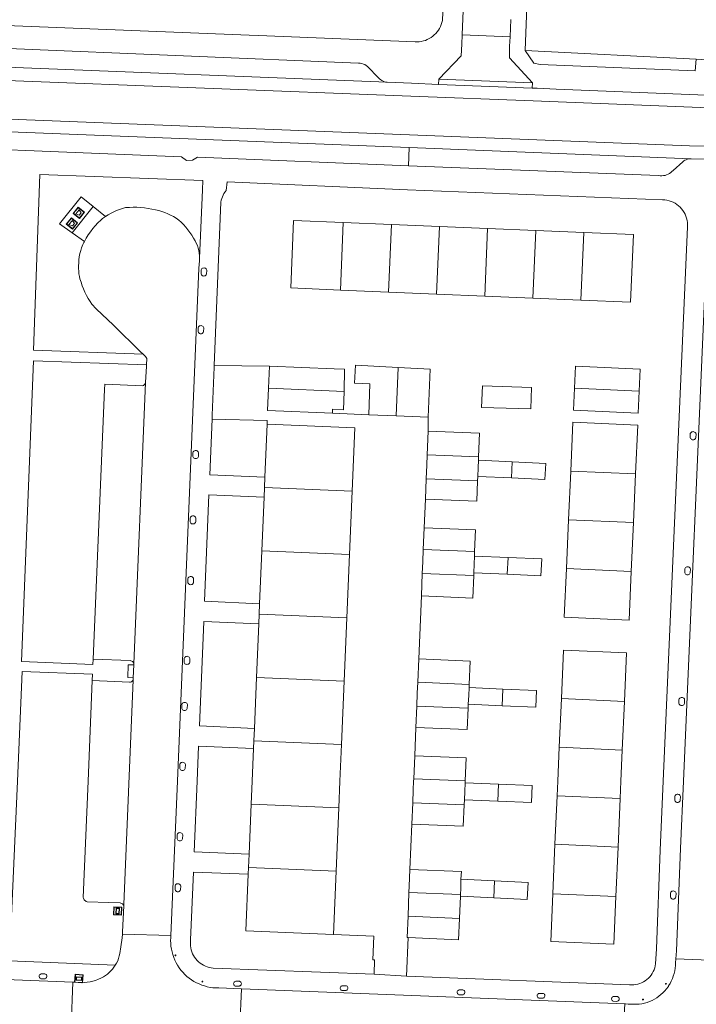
# Model space of a CAD drawing. Header units: metres. Extents: x 89888 to 94270, y 464165 to 468904.
# Tile 232 of 256: x 92319 to 92403, y 467222 to 467345. Entities that reach past the tile are written whole.
import ezdxf

# ---------------------------------------------------------------- set-up
doc = ezdxf.new("R2010")
doc.units = ezdxf.units.M
doc.layers.get('0').update_dxf_attribs({"linetype": 'CONTINUOUS'})
for name, color, linetype, lineweight in [('B_BEBOUWINGSGRENS_0', 251, 'CONTINUOUS', 13), ('B_TUSSENMUUR_0', 251, 'CONTINUOUS', 13), ('G_GRENS_ALGEMEEN_0', 251, 'CONTINUOUS', 13), ('Q_AFVAL_APART_PLAATS_0', 251, 'CONTINUOUS', 13), ('Q_PAALTJE_0', 251, 'CONTINUOUS', 13), ('Q_VERKEERSBORD_0', 251, 'CONTINUOUS', 13), ('V_WEGGRENS_0', 251, 'CONTINUOUS', 13)]:
    doc.layers.add(name, color=color, linetype=linetype, lineweight=lineweight)

# ---------------------------------------------------------------- blocks, each defined once
blk = doc.blocks.new('Q_PAAL_STEEN')
for points in [[(-0.5, 0.5), (0.5, 0.5), (0.5, -0.5), (-0.5, -0.5)], [(-0.1, 0.3), (0.1, 0.3), (0.1, -0.3), (-0.1, -0.3)]]:
    blk.add_lwpolyline(points, close=True)
blk.add_lwpolyline([(-0.4, 0.5), (0.4, 0.5, -0.414214), (0.5, 0.4), (0.5, -0.4, -0.414214), (0.4, -0.5), (-0.4, -0.5, -0.414214), (-0.5, -0.4), (-0.5, 0.4), (-0.5, 0.4), (-0.5, 0.4), (-0.5, 0.4), (-0.5, 0.4), (-0.5, 0.5), (-0.5, 0.5), (-0.5, 0.5), (-0.5, 0.5), (-0.5, 0.5), (-0.5, 0.5), (-0.5, 0.5), (-0.5, 0.5), (-0.5, 0.5), (-0.4, 0.5), (-0.4, 0.5), (-0.4, 0.5), (-0.4, 0.5), (-0.4, 0.5)], format="xyb")
blk = doc.blocks.new('Q_PAALTJE')
at = {"color": 251, "true_color": 0x666666, "xscale": 0.1, "yscale": 0.1, "zscale": 0.01}
blk.add_blockref('Q_PAAL_STEEN', (0, 0), dxfattribs=at)
blk = doc.blocks.new('Q_AFVAL_APART_PLAATS')
for points in [[(-0.5, 0.5), (0.5, 0.5), (0.5, -0.5), (-0.5, -0.5)], [(-0.34, 0.2), (0.33, 0.2), (0.19, -0.25), (-0.2, -0.25)]]:
    blk.add_lwpolyline(points, close=True)
blk.add_lwpolyline([(-0.44, 0.46), (0.44, 0.46, -0.414214), (0.46, 0.44), (0.46, -0.44, -0.414214), (0.44, -0.46), (-0.44, -0.46, -0.414214), (-0.46, -0.44), (-0.46, 0.44, -0.414214), (-0.44, 0.46)], format="xyb")
blk = doc.blocks.new('Q_VERKEERSBORD')
for points in [[(-0.5, 0.5), (0.5, 0.5), (0.5, -0.5), (-0.5, -0.5)], [(-0.37, 0.22), (0.36, 0.22), (0.36, -0.21), (-0.37, -0.21)]]:
    blk.add_lwpolyline(points, close=True)
for points in [[(-0.44, 0.46), (0.44, 0.46, -0.414214), (0.46, 0.44), (0.46, -0.44, -0.414214), (0.44, -0.46), (-0.44, -0.46, -0.414214), (-0.46, -0.44), (-0.46, 0.44), (-0.46, 0.44), (-0.46, 0.45), (-0.46, 0.45), (-0.46, 0.45), (-0.46, 0.45), (-0.46, 0.45), (-0.46, 0.45), (-0.46, 0.46), (-0.46, 0.46), (-0.46, 0.46), (-0.45, 0.46), (-0.45, 0.46), (-0.45, 0.46), (-0.45, 0.46), (-0.45, 0.46), (-0.45, 0.46), (-0.44, 0.46), (-0.44, 0.46)], [(-0.29, 0.16), (0.28, 0.16, -0.414214), (0.3, 0.14), (0.3, -0.13, -0.414214), (0.28, -0.16), (-0.29, -0.16, -0.414214), (-0.31, -0.13), (-0.31, 0.14), (-0.31, 0.14), (-0.31, 0.14), (-0.31, 0.14), (-0.31, 0.15), (-0.31, 0.15), (-0.31, 0.15), (-0.3, 0.15), (-0.3, 0.15), (-0.3, 0.15), (-0.3, 0.16), (-0.3, 0.16), (-0.3, 0.16), (-0.3, 0.16), (-0.29, 0.16), (-0.29, 0.16), (-0.29, 0.16), (-0.29, 0.16), (-0.29, 0.16)]]:
    blk.add_lwpolyline(points, format="xyb")

msp = doc.modelspace()

# ---------------------------------------------------------------- linework, layer by layer
at = {"layer": 'B_BEBOUWINGSGRENS_0'}
for p, q in [((92365, 467319.26), (92359.02, 467319.51)), ((92370.99, 467319.01), (92365, 467319.26)), ((92376.97, 467318.76), (92370.99, 467319.01)), ((92382.95, 467318.51), (92376.97, 467318.76)), ((92388.93, 467318.26), (92382.95, 467318.51)), ((92395.11, 467318), (92388.93, 467318.26)), ((92358.67, 467311.11), (92364.65, 467310.86)), ((92364.65, 467310.86), (92370.63, 467310.61)), ((92370.63, 467310.61), (92376.62, 467310.36)), ((92376.62, 467310.36), (92382.6, 467310.11)), ((92382.6, 467310.11), (92388.58, 467309.86)), ((92349.72, 467298.88), (92349.84, 467301.64)), ((92349.84, 467301.64), (92357.9, 467301.31)), ((92365.85, 467301.49), (92369.84, 467301.26)), ((92369.84, 467301.26), (92369.59, 467295.29)), ((92376.32, 467299.2), (92376.23, 467296.51)), ((92365.61, 467295.45), (92362.18, 467295.6)), ((92369.59, 467295.29), (92365.61, 467295.45)), ((92349.26, 467287.82), (92349.54, 467294.41)), ((92369.46, 467290.6), (92369.58, 467293.57)), ((92375.85, 467290.34), (92375.83, 467289.95)), ((92375.83, 467289.95), (92380.03, 467289.74)), ((92349.21, 467286.53), (92349.26, 467287.82)), ((92375.75, 467287.91), (92375.73, 467287.36)), ((92379.93, 467287.73), (92375.75, 467287.91)), ((92387.31, 467288.59), (92387.05, 467282.53)), ((92395.1, 467282.17), (92395.37, 467288.26)), ((92349.16, 467285.32), (92349.21, 467286.53)), ((92369.23, 467285.08), (92369.33, 467287.63)), ((92348.88, 467278.65), (92349.16, 467285.32)), ((92360.11, 467286.08), (92359.78, 467278.2)), ((92387.05, 467282.53), (92386.78, 467276.47)), ((92394.84, 467276.11), (92395.1, 467282.17)), ((92368.96, 467278.82), (92369.08, 467281.54)), ((92348.61, 467272.07), (92348.88, 467278.65)), ((92359.78, 467278.2), (92359.46, 467270.32)), ((92375.36, 467278.56), (92375.34, 467277.98)), ((92375.34, 467277.98), (92379.53, 467277.82)), ((92368.73, 467273.06), (92368.84, 467275.85)), ((92375.25, 467275.91), (92375.24, 467275.58)), ((92379.41, 467275.74), (92375.25, 467275.91)), ((92348.55, 467270.77), (92348.61, 467272.07)), ((92348.5, 467269.58), (92348.55, 467270.77)), ((92348.23, 467262.89), (92348.5, 467269.58)), ((92359.46, 467270.32), (92359.13, 467262.44)), ((92368.28, 467262.32), (92368.4, 467265.22)), ((92347.96, 467256.57), (92348.23, 467262.89)), ((92359.13, 467262.44), (92358.8, 467254.56)), ((92374.67, 467262.05), (92374.66, 467261.64)), ((92374.66, 467261.64), (92378.86, 467261.46)), ((92374.57, 467259.57), (92374.55, 467259.08)), ((92378.77, 467259.39), (92374.57, 467259.57)), ((92386.15, 467260.28), (92385.88, 467254.22)), ((92393.72, 467253.87), (92393.99, 467259.93)), ((92368.05, 467256.7), (92368.16, 467259.34)), ((92347.9, 467255.01), (92347.96, 467256.57)), ((92347.86, 467254.07), (92347.9, 467255.01)), ((92367.78, 467250.29), (92367.9, 467253.17)), ((92374.16, 467249.78), (92378.34, 467249.61)), ((92367.55, 467244.67), (92367.66, 467247.32)), ((92374.08, 467247.68), (92374.05, 467247.05)), ((92378.26, 467247.52), (92374.08, 467247.68)), ((92385.62, 467248.19), (92385.35, 467242.15)), ((92393.19, 467241.81), (92393.46, 467247.85)), ((92347.31, 467240.92), (92347.57, 467247.13)), ((92358.47, 467246.68), (92358.15, 467238.8)), ((92385.35, 467242.15), (92385.08, 467235.99)), ((92392.92, 467235.66), (92393.19, 467241.81)), ((92347.24, 467239.26), (92347.31, 467240.92)), ((92347.21, 467238.45), (92347.24, 467239.26)), ((92358.15, 467238.8), (92357.82, 467230.92)), ((92373.66, 467237.8), (92377.84, 467237.59)), ((92367.07, 467233.19), (92367.19, 467236.16)), ((92373.58, 467235.68), (92373.46, 467232.93)), ((92377.74, 467235.47), (92373.58, 467235.68))]:
    msp.add_line(p, q, dxfattribs=at)
for points in [[(92359.02, 467319.51), (92352.84, 467319.76), (92352.49, 467311.37), (92358.67, 467311.11)], [(92388.58, 467309.86), (92394.76, 467309.6), (92395.11, 467318)], [(92357.9, 467301.31), (92359.19, 467301.27), (92359.11, 467298.49)], [(92362.18, 467295.6), (92362.34, 467299.43), (92360.41, 467299.54), (92360.56, 467301.78), (92365.85, 467301.49)], [(92395.82, 467298.53), (92395.95, 467301.27), (92387.89, 467301.62), (92387.77, 467298.89)], [(92357.67, 467295.78), (92349.61, 467296.12), (92349.72, 467298.88)], [(92376.23, 467296.51), (92382.36, 467296.31), (92382.45, 467299), (92376.32, 467299.2)], [(92387.77, 467298.89), (92387.65, 467296.15), (92395.7, 467295.8), (92395.82, 467298.53)], [(92359.11, 467298.49), (92359.04, 467296.22), (92357.69, 467296.27), (92357.67, 467295.78)], [(92349.54, 467294.41), (92360.44, 467293.95), (92360.11, 467286.08)], [(92395.37, 467288.26), (92395.64, 467294.3), (92387.58, 467294.65), (92387.31, 467288.59)], [(92369.58, 467293.57), (92375.97, 467293.31), (92375.85, 467290.34)], [(92369.33, 467287.63), (92369.4, 467289.33), (92369.46, 467290.6)], [(92380.03, 467289.74), (92384.22, 467289.54), (92384.1, 467287.55), (92379.93, 467287.73)], [(92375.73, 467287.36), (92375.62, 467284.82), (92369.23, 467285.08)], [(92369.08, 467281.54), (92375.47, 467281.27), (92375.36, 467278.56)], [(92368.84, 467275.85), (92368.9, 467277.3), (92368.96, 467278.82)], [(92379.53, 467277.82), (92383.72, 467277.66), (92383.57, 467275.57), (92379.41, 467275.74)], [(92375.24, 467275.58), (92375.12, 467272.79), (92368.73, 467273.06)], [(92386.78, 467276.47), (92386.51, 467270.4), (92394.57, 467270.05), (92394.84, 467276.11)], [(92393.99, 467259.93), (92394.25, 467265.97), (92386.41, 467266.32), (92386.15, 467260.28)], [(92368.4, 467265.22), (92374.79, 467264.95), (92374.67, 467262.05)], [(92368.16, 467259.34), (92368.22, 467260.96), (92368.28, 467262.32)], [(92378.86, 467261.46), (92383.06, 467261.28), (92382.97, 467259.21), (92378.77, 467259.39)], [(92374.55, 467259.08), (92374.44, 467256.43), (92368.05, 467256.7)], [(92347.57, 467247.13), (92347.69, 467250), (92347.86, 467254.07)], [(92358.8, 467254.56), (92358.61, 467250), (92358.47, 467246.68)], [(92385.88, 467254.22), (92385.7, 467250), (92385.62, 467248.19)], [(92393.46, 467247.85), (92393.55, 467250), (92393.72, 467253.87)], [(92367.9, 467253.17), (92374.29, 467252.9), (92374.17, 467250.03)], [(92367.66, 467247.32), (92367.72, 467248.92), (92367.77, 467250), (92367.78, 467250.29)], [(92374.17, 467250.03), (92374.17, 467250), (92374.16, 467249.78)], [(92378.34, 467249.61), (92382.52, 467249.45), (92382.44, 467247.36), (92378.26, 467247.52)], [(92374.05, 467247.05), (92373.94, 467244.41), (92367.55, 467244.67)], [(92367.19, 467236.16), (92367.22, 467236.94), (92367.31, 467239.03)], [(92367.31, 467239.03), (92373.71, 467238.77), (92373.66, 467237.8)], [(92357.82, 467230.92), (92346.91, 467231.38), (92347.21, 467238.45)], [(92377.84, 467237.59), (92382.01, 467237.38), (92381.91, 467235.27), (92377.74, 467235.47)], [(92385.08, 467235.99), (92384.82, 467230.07), (92392.66, 467229.72), (92392.92, 467235.66)], [(92367.08, 467230.54), (92366.96, 467230.54), (92367.07, 467233.19)], [(92373.46, 467232.93), (92373.35, 467230.28), (92367.08, 467230.54)]]:
    msp.add_lwpolyline(points, dxfattribs=at)
at = {"layer": 'B_TUSSENMUUR_0'}
for p, q in [((92358.67, 467311.11), (92359.02, 467319.51)), ((92364.65, 467310.86), (92365, 467319.26)), ((92370.63, 467310.61), (92370.99, 467319.01)), ((92376.62, 467310.36), (92376.97, 467318.76)), ((92382.6, 467310.11), (92382.95, 467318.51)), ((92388.58, 467309.86), (92388.93, 467318.26)), ((92365.61, 467295.45), (92365.85, 467301.49)), ((92349.72, 467298.88), (92359.11, 467298.49)), ((92387.77, 467298.89), (92395.82, 467298.53)), ((92369.46, 467290.6), (92375.85, 467290.34)), ((92379.93, 467287.73), (92380.03, 467289.74)), ((92395.37, 467288.26), (92387.31, 467288.59)), ((92349.21, 467286.53), (92360.11, 467286.08)), ((92369.33, 467287.63), (92375.73, 467287.36)), ((92387.05, 467282.53), (92395.1, 467282.17)), ((92348.88, 467278.65), (92359.78, 467278.2)), ((92368.96, 467278.82), (92375.36, 467278.56)), ((92379.41, 467275.74), (92379.53, 467277.82)), ((92368.84, 467275.85), (92375.24, 467275.58)), ((92386.78, 467276.47), (92394.84, 467276.11)), ((92348.55, 467270.77), (92359.46, 467270.32)), ((92348.23, 467262.89), (92359.13, 467262.44)), ((92368.28, 467262.32), (92374.67, 467262.05)), ((92378.77, 467259.39), (92378.86, 467261.46)), ((92386.15, 467260.28), (92393.99, 467259.93)), ((92368.16, 467259.34), (92374.55, 467259.08)), ((92347.9, 467255.01), (92358.8, 467254.56)), ((92385.88, 467254.22), (92393.72, 467253.87)), ((92367.78, 467250.29), (92374.17, 467250.03)), ((92378.26, 467247.52), (92378.34, 467249.61)), ((92367.66, 467247.32), (92374.05, 467247.05)), ((92393.46, 467247.85), (92385.62, 467248.19)), ((92347.57, 467247.13), (92358.47, 467246.68)), ((92385.35, 467242.15), (92393.19, 467241.81)), ((92347.24, 467239.26), (92358.15, 467238.8)), ((92377.84, 467237.59), (92377.74, 467235.47)), ((92367.19, 467236.16), (92373.59, 467235.9)), ((92373.58, 467235.68), (92373.59, 467235.9)), ((92385.08, 467235.99), (92392.92, 467235.66)), ((92367.07, 467233.19), (92373.46, 467232.93))]:
    msp.add_line(p, q, dxfattribs=at)
for points in [[(92375.83, 467289.95), (92375.79, 467288.99), (92375.75, 467287.91)], [(92375.34, 467277.98), (92375.29, 467277), (92375.25, 467275.91)], [(92374.66, 467261.64), (92374.62, 467260.65), (92374.57, 467259.57)], [(92374.16, 467249.78), (92374.12, 467248.7), (92374.08, 467247.68)], [(92373.59, 467235.9), (92373.62, 467236.67), (92373.66, 467237.8)]]:
    msp.add_lwpolyline(points, dxfattribs=at)
at = {"layer": 'G_GRENS_ALGEMEEN_0'}
for p, q in [((92349.84, 467301.64), (92342.98, 467301.74)), ((92362.18, 467295.6), (92357.67, 467295.78)), ((92369.58, 467293.57), (92369.59, 467295.29)), ((92369.08, 467281.54), (92369.23, 467285.08)), ((92368.4, 467265.22), (92368.73, 467273.06)), ((92367.9, 467253.17), (92368.05, 467256.7)), ((92367.31, 467239.03), (92367.55, 467244.67)), ((92366.88, 467225.76), (92367.08, 467230.54))]:
    msp.add_line(p, q, dxfattribs=at)
at = {"layer": 'V_WEGGRENS_0'}
for p, q in [((92381.63, 467340.9), (92382.26, 467356.02)), ((92379.76, 467342.61), (92379.85, 467344.77)), ((92373.8, 467342.85), (92373.76, 467341.7)), ((92379.76, 467342.61), (92373.8, 467342.85)), ((92381.63, 467340.9), (92402.92, 467339.82)), ((92382.54, 467336.88), (92379.7, 467340)), ((92402.92, 467339.82), (92404.22, 467339.77)), ((92313.74, 467338.99), (92364.46, 467336.97)), ((92306.89, 467337.6), (92367.43, 467335.23)), ((92364.46, 467336.97), (92367.49, 467336.83)), ((92367.49, 467336.83), (92370.85, 467336.7)), ((92370.85, 467336.7), (92370.89, 467337.36)), ((92370.85, 467336.7), (92382.52, 467336.24)), ((92370.89, 467337.36), (92382.54, 467336.88)), ((92382.52, 467336.24), (92382.54, 467336.88)), ((92367.12, 467326.58), (92367.2, 467328.83)), ((92402.3, 467327.44), (92367.2, 467328.83)), ((92341.52, 467323.58), (92341.13, 467315.07)), ((92327.93, 467321.49), (92325.32, 467318.22)), ((92329.46, 467320.26), (92327.93, 467321.49)), ((92325.32, 467318.22), (92326.82, 467317.16)), ((92341.13, 467315.07), (92341.12, 467314.73)), ((92332.98, 467264.62), (92334.44, 467299.62)), ((92342.42, 467288.12), (92342.7, 467295.05)), ((92349.26, 467287.82), (92342.42, 467288.12)), ((92341.77, 467272.38), (92342.31, 467285.62)), ((92342.31, 467285.62), (92349.16, 467285.32)), ((92348.61, 467272.07), (92341.77, 467272.38)), ((92341.13, 467256.87), (92341.66, 467269.88)), ((92341.66, 467269.88), (92348.5, 467269.58)), ((92327.9, 467265.18), (92327.88, 467264.53)), ((92332.9, 467262.87), (92332.97, 467264.48)), ((92332.97, 467264.48), (92332.98, 467264.62)), ((92327.83, 467263.32), (92327.8, 467262.52)), ((92332.89, 467262.6), (92332.9, 467262.87)), ((92347.96, 467256.57), (92341.13, 467256.87)), ((92341.02, 467254.37), (92347.86, 467254.07)), ((92347.31, 467240.92), (92340.48, 467241.22)), ((92340.38, 467238.7), (92347.21, 467238.45)), ((92331.54, 467230.97), (92337.58, 467230.79)), ((92406.41, 467227.66), (92400.38, 467227.91)), ((92330.66, 467227.1), (92317.5, 467227.64)), ((92362.85, 467226.01), (92342.85, 467226.75)), ((92366.88, 467225.76), (92362.85, 467226.01)), ((92325.15, 467218.92), (92325.38, 467224.99)), ((92346.34, 467224.16), (92346.09, 467218.08)), ((92394.04, 467222.29), (92346.34, 467224.16)), ((92394.04, 467222.29), (92393.69, 467216.17))]:
    msp.add_line(p, q, dxfattribs=at)
for points in [[(92374.24, 467376.79), (92374.42, 467376.4), (92374.57, 467376.01), (92374.71, 467375.6), (92374.82, 467375.19), (92374.9, 467374.78), (92374.97, 467374.35), (92375.01, 467373.93), (92375.03, 467373.51), (92375.03, 467373.08), (92373.8, 467342.85)], [(92372.15, 467375.22), (92372.27, 467374.95), (92372.37, 467374.68), (92372.45, 467374.4), (92372.5, 467374.11), (92372.53, 467373.83), (92371.35, 467344.63), (92371.29, 467344.38), (92371.21, 467344.13), (92371.1, 467343.89), (92370.99, 467343.66), (92370.85, 467343.44), (92370.69, 467343.23), (92370.52, 467343.03), (92370.34, 467342.84), (92370.14, 467342.68)], [(92370.14, 467342.68), (92369.93, 467342.52), (92369.7, 467342.39), (92369.47, 467342.27), (92369.23, 467342.17), (92368.98, 467342.1), (92368.72, 467342.04), (92368.46, 467342), (92368.2, 467341.98), (92367.94, 467341.99), (92348.49, 467342.76), (92347.31, 467342.81), (92310.77, 467344.26), (92310.49, 467344.3), (92310.21, 467344.36), (92309.93, 467344.44), (92309.66, 467344.54), (92309.4, 467344.66), (92309.15, 467344.8), (92308.92, 467344.97), (92308.7, 467345.15), (92308.49, 467345.35)], [(92373.76, 467341.7), (92373.69, 467340.25), (92370.89, 467337.36)], [(92379.7, 467340), (92379.71, 467341.44), (92379.76, 467342.61)], [(92364.46, 467336.97), (92364.29, 467336.99), (92364.13, 467337.03), (92363.97, 467337.09), (92363.82, 467337.17), (92363.68, 467337.26), (92363.54, 467337.37), (92363.42, 467337.49), (92362.04, 467338.92), (92361.88, 467339.04), (92361.7, 467339.15), (92361.52, 467339.23), (92361.33, 467339.29), (92361.13, 467339.33), (92360.93, 467339.35), (92317.38, 467341.14)], [(92402.92, 467339.82), (92402.8, 467338.37), (92383.51, 467339.15), (92382.73, 467339.35), (92381.63, 467340.9)], [(92382.52, 467336.24), (92383.15, 467336.21), (92385.5, 467336.12), (92448.69, 467333.58), (92448.9, 467333.57)], [(92367.26, 467330.4), (92261.37, 467334.56), (92249.26, 467335.05)], [(92367.43, 467335.23), (92382.65, 467334.63), (92458.62, 467331.61), (92461.11, 467331.51), (92463.6, 467331.38), (92466.08, 467331.23), (92468.57, 467331.06), (92471.05, 467330.87), (92473.53, 467330.66), (92476.01, 467330.43), (92478.49, 467330.17), (92480.97, 467329.89), (92483.44, 467329.59), (92491.53, 467328.51), (92491.76, 467330.03)], [(92367.2, 467328.83), (92298.44, 467331.55), (92267, 467332.81)], [(92267, 467332.81), (92267.18, 467332.76), (92267.35, 467332.69), (92267.51, 467332.59), (92267.66, 467332.48), (92267.8, 467332.36), (92269.21, 467330.92), (92269.29, 467330.8), (92269.38, 467330.7), (92269.49, 467330.61), (92269.61, 467330.54), (92269.74, 467330.48), (92269.87, 467330.45), (92270.01, 467330.43), (92270.15, 467330.43), (92270.29, 467330.46), (92298.09, 467329.33), (92338.9, 467327.7), (92339.54, 467327.24), (92340.26, 467327.25), (92340.88, 467327.62), (92367.12, 467326.58)], [(92404.63, 467329.02), (92402.1, 467329.03), (92367.26, 467330.4)], [(92367.12, 467326.58), (92398.24, 467325.34), (92398.44, 467325.32), (92398.64, 467325.32), (92398.84, 467325.34), (92399.04, 467325.37), (92399.23, 467325.43), (92399.41, 467325.51), (92399.59, 467325.6), (92399.75, 467325.72), (92399.9, 467325.84), (92400.04, 467325.99), (92401.24, 467327.06), (92401.37, 467327.17), (92401.51, 467327.25), (92401.66, 467327.32), (92401.82, 467327.38), (92401.98, 467327.42), (92402.14, 467327.44), (92402.3, 467327.44)], [(92402.3, 467327.44), (92404.35, 467327.39), (92420.25, 467326.73), (92422.69, 467326.57), (92425.12, 467326.39), (92427.55, 467326.19), (92429.97, 467325.96), (92432.4, 467325.72), (92434.82, 467325.45), (92437.24, 467325.16), (92439.66, 467324.86), (92442.08, 467324.53), (92444.49, 467324.18), (92446.9, 467323.8), (92449.3, 467323.41), (92451.71, 467323), (92454.1, 467322.56), (92456.5, 467322.1), (92458.89, 467321.63), (92483.66, 467316.01)], [(92334.11, 467303.12), (92320.48, 467303.64), (92321.28, 467325.49)], [(92321.28, 467325.49), (92341.57, 467324.72), (92341.52, 467323.58)], [(92344.46, 467323.51), (92344.56, 467324.58), (92367, 467323.57)], [(92342.98, 467301.74), (92343.8, 467322.04), (92343.84, 467322.27), (92343.9, 467322.5), (92343.98, 467322.72), (92344.07, 467322.93), (92344.18, 467323.13), (92344.31, 467323.33), (92344.46, 467323.51)], [(92367, 467323.57), (92398.74, 467322.35), (92399.01, 467322.33), (92399.28, 467322.29), (92399.54, 467322.22), (92399.79, 467322.14), (92400.04, 467322.03), (92400.28, 467321.9), (92400.5, 467321.76), (92400.72, 467321.59), (92400.91, 467321.41), (92401.1, 467321.21), (92401.26, 467320.99)], [(92327.93, 467321.49), (92326.43, 467322.69), (92323.74, 467319.33), (92325.32, 467318.22)], [(92341.13, 467315.07), (92341.13, 467315.37), (92341.1, 467315.69), (92341.04, 467316.01), (92340.96, 467316.32), (92340.87, 467316.63), (92340.74, 467316.92), (92340.6, 467317.21), (92340.4, 467317.58), (92340.18, 467317.93), (92339.94, 467318.28), (92339.69, 467318.61), (92339.43, 467318.94), (92339.15, 467319.25), (92338.86, 467319.55), (92338.55, 467319.8), (92338.23, 467320.03), (92337.89, 467320.25), (92337.54, 467320.44), (92337.19, 467320.61), (92336.82, 467320.76), (92336.44, 467320.89), (92336.06, 467320.99), (92335.67, 467321.08), (92335.21, 467321.18), (92334.75, 467321.27), (92334.29, 467321.34), (92333.82, 467321.38), (92333.35, 467321.41), (92332.88, 467321.41), (92332.41, 467321.39), (92331.94, 467321.36), (92331.57, 467321.26), (92331.2, 467321.13), (92330.83, 467320.99), (92330.48, 467320.84), (92330.13, 467320.66), (92329.79, 467320.47), (92329.46, 467320.26)], [(92401.26, 467320.99), (92401.4, 467320.77), (92401.53, 467320.53), (92401.63, 467320.28), (92401.72, 467320.03), (92401.78, 467319.76), (92401.82, 467319.5), (92401.84, 467319.23), (92401.83, 467318.96), (92401.79, 467318)], [(92326.82, 467317.16), (92327.06, 467317.57), (92327.31, 467317.98), (92327.59, 467318.37), (92327.88, 467318.75), (92328.18, 467319.11), (92328.51, 467319.47), (92328.85, 467319.8), (92328.96, 467319.9), (92329.09, 467319.99), (92329.21, 467320.08), (92329.34, 467320.17), (92329.46, 467320.26)], [(92326.82, 467317.16), (92326.79, 467317.08), (92326.75, 467317.01), (92326.71, 467316.93), (92326.67, 467316.86), (92326.63, 467316.78), (92326.47, 467316.38), (92326.36, 467316.01), (92326.27, 467315.64), (92326.19, 467315.26), (92326.14, 467314.87), (92326.11, 467314.49), (92326.1, 467314.1), (92326.1, 467313.78), (92326.11, 467313.45), (92326.14, 467313.13), (92326.2, 467312.81), (92326.27, 467312.5), (92326.4, 467312.07), (92326.54, 467311.65), (92326.71, 467311.24), (92326.89, 467310.84), (92327.09, 467310.44), (92327.31, 467310.05), (92327.54, 467309.68), (92327.74, 467309.35), (92328.28, 467308.78), (92330.45, 467306.74), (92333.8, 467303.4), (92334.11, 467303.12)], [(92401.79, 467318), (92398.81, 467250), (92398.44, 467241.41), (92397.98, 467229.16), (92397.87, 467227.29), (92397.83, 467227.03), (92397.76, 467226.79), (92397.68, 467226.55), (92397.58, 467226.31), (92397.45, 467226.09), (92397.31, 467225.88), (92397.15, 467225.68), (92396.97, 467225.49), (92396.78, 467225.32), (92396.57, 467225.17), (92396.35, 467225.04), (92396.13, 467224.92), (92395.89, 467224.83), (92395.65, 467224.75), (92395.4, 467224.7), (92395.14, 467224.67), (92394.88, 467224.66)], [(92341.12, 467314.73), (92341.07, 467313.84), (92338.39, 467250), (92337.58, 467230.79)], [(92342.02, 467313.1), (92342.04, 467313.59), (92342.01, 467313.68), (92341.95, 467313.75), (92341.88, 467313.81), (92341.79, 467313.85), (92341.7, 467313.86), (92341.6, 467313.85), (92341.52, 467313.82), (92341.44, 467313.77), (92341.38, 467313.7), (92341.34, 467313.62), (92341.34, 467313.1), (92341.37, 467313.02), (92341.43, 467312.95), (92341.5, 467312.89), (92341.59, 467312.86), (92341.68, 467312.84), (92341.77, 467312.86), (92341.85, 467312.89), (92341.93, 467312.95), (92341.98, 467313.02), (92342.02, 467313.1)], [(92404.01, 467311.97), (92401.32, 467250), (92400.96, 467241.63), (92400.45, 467228.9), (92400.38, 467227.91)], [(92341.65, 467305.92), (92341.67, 467306.41), (92341.64, 467306.5), (92341.58, 467306.57), (92341.51, 467306.63), (92341.42, 467306.67), (92341.33, 467306.68), (92341.24, 467306.67), (92341.15, 467306.64), (92341.07, 467306.59), (92341.01, 467306.52), (92340.96, 467306.43), (92340.96, 467305.92), (92341, 467305.84), (92341.06, 467305.77), (92341.13, 467305.71), (92341.22, 467305.68), (92341.31, 467305.66), (92341.4, 467305.68), (92341.48, 467305.71), (92341.56, 467305.77), (92341.61, 467305.84), (92341.65, 467305.92)], [(92334.54, 467301.8), (92334.57, 467302.6), (92334.42, 467302.84), (92334.28, 467302.97), (92334.11, 467303.12)], [(92327.88, 467264.53), (92319, 467264.89), (92320.47, 467302.32), (92334.54, 467301.8)], [(92334.54, 467301.8), (92334.53, 467301.64), (92334.44, 467299.62)], [(92342.7, 467295.05), (92342.72, 467295.55), (92342.97, 467301.5), (92342.98, 467301.74)], [(92334.44, 467299.62), (92334.4, 467299.51), (92334.35, 467299.41), (92334.27, 467299.32), (92334.18, 467299.25), (92334.08, 467299.2), (92329.36, 467299.41), (92329.31, 467298.73), (92327.9, 467265.18)], [(92342.7, 467295.05), (92349.56, 467294.88), (92349.54, 467294.41)], [(92402.87, 467292.73), (92402.89, 467293.22), (92402.85, 467293.31), (92402.8, 467293.38), (92402.72, 467293.44), (92402.64, 467293.48), (92402.54, 467293.49), (92402.45, 467293.48), (92402.36, 467293.45), (92402.29, 467293.4), (92402.23, 467293.33), (92402.18, 467293.25), (92402.18, 467292.73), (92402.22, 467292.65), (92402.28, 467292.58), (92402.35, 467292.52), (92402.43, 467292.49), (92402.52, 467292.47), (92402.62, 467292.49), (92402.7, 467292.52), (92402.77, 467292.58), (92402.83, 467292.65), (92402.87, 467292.73)], [(92341, 467290.39), (92341.03, 467290.88), (92340.99, 467290.97), (92340.93, 467291.04), (92340.86, 467291.1), (92340.77, 467291.14), (92340.68, 467291.15), (92340.59, 467291.14), (92340.5, 467291.11), (92340.42, 467291.06), (92340.36, 467290.99), (92340.32, 467290.9), (92340.32, 467290.39), (92340.35, 467290.3), (92340.41, 467290.23), (92340.49, 467290.18), (92340.57, 467290.15), (92340.66, 467290.13), (92340.75, 467290.15), (92340.84, 467290.18), (92340.91, 467290.23), (92340.97, 467290.3), (92341, 467290.39)], [(92340.66, 467282.25), (92340.69, 467282.74), (92340.65, 467282.83), (92340.59, 467282.91), (92340.52, 467282.96), (92340.43, 467283), (92340.34, 467283.02), (92340.25, 467283.01), (92340.16, 467282.97), (92340.08, 467282.92), (92340.02, 467282.85), (92339.98, 467282.77), (92339.98, 467282.25), (92340.02, 467282.17), (92340.07, 467282.1), (92340.15, 467282.04), (92340.23, 467282.01), (92340.32, 467282), (92340.41, 467282.01), (92340.5, 467282.04), (92340.57, 467282.1), (92340.63, 467282.17), (92340.66, 467282.25)], [(92402.18, 467275.92), (92402.2, 467276.41), (92402.16, 467276.5), (92402.1, 467276.57), (92402.03, 467276.63), (92401.94, 467276.67), (92401.85, 467276.68), (92401.76, 467276.67), (92401.67, 467276.64), (92401.59, 467276.59), (92401.53, 467276.52), (92401.49, 467276.43), (92401.49, 467275.92), (92401.53, 467275.84), (92401.58, 467275.77), (92401.66, 467275.71), (92401.74, 467275.68), (92401.83, 467275.66), (92401.92, 467275.68), (92402.01, 467275.71), (92402.08, 467275.77), (92402.14, 467275.84), (92402.18, 467275.92)], [(92340.39, 467274.7), (92340.41, 467275.2), (92340.37, 467275.28), (92340.32, 467275.35), (92340.24, 467275.41), (92340.16, 467275.45), (92340.06, 467275.47), (92339.97, 467275.46), (92339.88, 467275.42), (92339.81, 467275.37), (92339.74, 467275.3), (92339.7, 467275.22), (92339.7, 467274.7), (92339.74, 467274.62), (92339.8, 467274.55), (92339.87, 467274.49), (92339.95, 467274.46), (92340.04, 467274.45), (92340.13, 467274.46), (92340.22, 467274.49), (92340.29, 467274.55), (92340.35, 467274.62), (92340.39, 467274.7)], [(92327.9, 467265.18), (92332.51, 467265.02), (92332.61, 467264.99), (92332.7, 467264.94), (92332.79, 467264.88), (92332.87, 467264.8), (92332.93, 467264.71), (92332.98, 467264.62)], [(92332.97, 467264.48), (92332.26, 467264.49), (92332.22, 467262.89), (92332.9, 467262.87)], [(92339.93, 467264.78), (92339.95, 467265.27), (92339.91, 467265.36), (92339.85, 467265.43), (92339.78, 467265.49), (92339.7, 467265.53), (92339.6, 467265.54), (92339.51, 467265.53), (92339.42, 467265.5), (92339.34, 467265.45), (92339.28, 467265.38), (92339.24, 467265.29), (92339.24, 467264.78), (92339.28, 467264.7), (92339.33, 467264.62), (92339.41, 467264.57), (92339.49, 467264.54), (92339.58, 467264.52), (92339.67, 467264.54), (92339.76, 467264.57), (92339.83, 467264.62), (92339.89, 467264.7), (92339.93, 467264.78)], [(92317.5, 467227.64), (92318.52, 467250), (92319.07, 467263.64), (92327.83, 467263.32)], [(92327.8, 467262.52), (92327.28, 467250), (92326.68, 467235.52), (92326.69, 467235.44), (92326.73, 467235.34), (92326.79, 467235.25), (92326.87, 467235.17), (92326.95, 467235.1), (92327.05, 467235.04), (92327.15, 467235), (92329.84, 467234.91), (92331.26, 467234.86), (92331.36, 467234.84), (92331.46, 467234.8), (92331.54, 467234.75), (92331.61, 467234.68), (92331.67, 467234.59), (92331.71, 467234.5)], [(92327.8, 467262.52), (92332.45, 467262.31), (92332.56, 467262.33), (92332.66, 467262.38), (92332.75, 467262.44), (92332.83, 467262.51), (92332.89, 467262.6)], [(92331.71, 467234.5), (92331.72, 467234.64), (92332.89, 467262.6)], [(92339.62, 467259.05), (92339.64, 467259.54), (92339.6, 467259.63), (92339.55, 467259.7), (92339.47, 467259.76), (92339.39, 467259.79), (92339.29, 467259.81), (92339.2, 467259.8), (92339.11, 467259.77), (92339.04, 467259.72), (92338.97, 467259.65), (92338.93, 467259.56), (92338.93, 467259.05), (92338.97, 467258.96), (92339.03, 467258.89), (92339.1, 467258.84), (92339.18, 467258.8), (92339.27, 467258.79), (92339.37, 467258.8), (92339.45, 467258.84), (92339.52, 467258.89), (92339.58, 467258.96), (92339.62, 467259.05)], [(92401.45, 467259.66), (92401.47, 467260.16), (92401.44, 467260.24), (92401.38, 467260.32), (92401.31, 467260.37), (92401.22, 467260.41), (92401.13, 467260.43), (92401.04, 467260.42), (92400.95, 467260.39), (92400.87, 467260.33), (92400.81, 467260.26), (92400.76, 467260.18), (92400.76, 467259.66), (92400.8, 467259.58), (92400.86, 467259.51), (92400.93, 467259.46), (92401.02, 467259.42), (92401.11, 467259.41), (92401.2, 467259.42), (92401.28, 467259.46), (92401.36, 467259.51), (92401.41, 467259.58), (92401.45, 467259.66)], [(92340.48, 467241.22), (92340.84, 467250), (92341.02, 467254.37)], [(92339.37, 467251.59), (92339.39, 467252.08), (92339.36, 467252.17), (92339.3, 467252.24), (92339.23, 467252.3), (92339.14, 467252.34), (92339.05, 467252.35), (92338.95, 467252.34), (92338.87, 467252.31), (92338.79, 467252.26), (92338.73, 467252.19), (92338.68, 467252.11), (92338.68, 467251.59), (92338.72, 467251.51), (92338.78, 467251.43), (92338.85, 467251.38), (92338.94, 467251.35), (92339.03, 467251.34), (92339.12, 467251.35), (92339.2, 467251.38), (92339.28, 467251.43), (92339.33, 467251.51), (92339.37, 467251.59)], [(92400.94, 467247.61), (92400.96, 467248.11), (92400.93, 467248.19), (92400.87, 467248.27), (92400.8, 467248.33), (92400.71, 467248.36), (92400.62, 467248.38), (92400.53, 467248.37), (92400.44, 467248.34), (92400.36, 467248.28), (92400.3, 467248.21), (92400.26, 467248.13), (92400.26, 467247.61), (92400.29, 467247.53), (92400.35, 467247.46), (92400.42, 467247.41), (92400.51, 467247.37), (92400.6, 467247.36), (92400.69, 467247.37), (92400.77, 467247.41), (92400.85, 467247.46), (92400.9, 467247.53), (92400.94, 467247.61)], [(92339.03, 467242.84), (92339.05, 467243.33), (92339.02, 467243.42), (92338.96, 467243.49), (92338.89, 467243.55), (92338.8, 467243.59), (92338.71, 467243.6), (92338.62, 467243.59), (92338.53, 467243.56), (92338.45, 467243.51), (92338.39, 467243.44), (92338.35, 467243.35), (92338.35, 467242.84), (92338.38, 467242.75), (92338.44, 467242.68), (92338.51, 467242.63), (92338.6, 467242.59), (92338.69, 467242.58), (92338.78, 467242.59), (92338.86, 467242.63), (92338.94, 467242.68), (92338.99, 467242.75), (92339.03, 467242.84)], [(92342.85, 467226.75), (92342.6, 467226.78), (92342.35, 467226.83), (92342.11, 467226.9), (92341.87, 467226.99), (92341.64, 467227.1), (92341.42, 467227.23), (92341.22, 467227.37), (92341.02, 467227.53), (92340.84, 467227.71), (92340.67, 467227.9), (92340.52, 467228.1), (92340.39, 467228.32), (92340.27, 467228.54), (92340.18, 467228.78), (92340.1, 467229.02), (92340.05, 467229.27), (92340.01, 467229.52), (92340, 467229.77), (92340, 467230.02), (92340.03, 467230.28), (92340.38, 467238.7)], [(92338.79, 467236.49), (92338.81, 467236.98), (92338.77, 467237.07), (92338.71, 467237.14), (92338.64, 467237.2), (92338.55, 467237.24), (92338.46, 467237.25), (92338.37, 467237.24), (92338.28, 467237.21), (92338.2, 467237.16), (92338.14, 467237.09), (92338.1, 467237.01), (92338.1, 467236.49), (92338.14, 467236.41), (92338.19, 467236.34), (92338.27, 467236.28), (92338.35, 467236.25), (92338.44, 467236.23), (92338.53, 467236.25), (92338.62, 467236.28), (92338.69, 467236.34), (92338.75, 467236.41), (92338.79, 467236.49)], [(92400.39, 467235.58), (92400.41, 467236.07), (92400.37, 467236.16), (92400.32, 467236.23), (92400.24, 467236.29), (92400.16, 467236.33), (92400.06, 467236.34), (92399.97, 467236.33), (92399.88, 467236.3), (92399.81, 467236.25), (92399.74, 467236.18), (92399.7, 467236.1), (92399.7, 467235.58), (92399.74, 467235.5), (92399.8, 467235.43), (92399.87, 467235.37), (92399.95, 467235.34), (92400.04, 467235.33), (92400.13, 467235.34), (92400.22, 467235.37), (92400.29, 467235.43), (92400.35, 467235.5), (92400.39, 467235.58)], [(92331.71, 467234.5), (92331.55, 467231.25), (92331.54, 467230.97)], [(92331.54, 467230.97), (92331.51, 467230.53), (92331.34, 467229.41), (92331.24, 467228.58), (92331.16, 467228.27), (92331.07, 467227.96), (92330.96, 467227.67), (92330.82, 467227.38), (92330.66, 467227.1)], [(92337.58, 467230.79), (92337.56, 467230.52), (92337.55, 467230.17), (92337.56, 467229.82), (92337.59, 467229.47), (92337.64, 467229.12), (92337.72, 467228.78), (92337.81, 467228.43), (92337.93, 467228.08), (92338.07, 467227.74), (92338.23, 467227.42), (92338.41, 467227.1), (92338.61, 467226.79)], [(92357.82, 467230.92), (92362.84, 467230.7), (92362.7, 467227.79), (92362.9, 467227.78), (92362.85, 467226.01)], [(92400.38, 467227.91), (92400.35, 467227.41), (92400.34, 467227.07), (92400.3, 467226.74), (92400.24, 467226.4), (92400.16, 467226.08), (92400.07, 467225.75), (92399.95, 467225.44), (92399.82, 467225.13), (92399.66, 467224.83), (92399.48, 467224.52), (92399.45, 467224.47), (92399.42, 467224.43)], [(92259.38, 467227.64), (92263.81, 467227.46), (92325.38, 467224.99)], [(92325.38, 467224.99), (92325.59, 467224.98), (92326.46, 467224.93), (92326.82, 467224.94), (92327.18, 467224.98), (92327.53, 467225.04), (92327.88, 467225.12), (92328.22, 467225.22), (92328.56, 467225.35), (92328.88, 467225.5), (92329.2, 467225.67), (92329.45, 467225.83), (92329.69, 467226), (92329.91, 467226.2), (92330.12, 467226.4), (92330.32, 467226.62), (92330.5, 467226.86), (92330.66, 467227.1)], [(92338.61, 467226.79), (92338.83, 467226.5), (92339.07, 467226.22), (92339.31, 467225.97), (92339.58, 467225.72), (92339.85, 467225.49), (92340.15, 467225.28), (92340.45, 467225.09), (92340.76, 467224.92), (92341.09, 467224.77), (92341.42, 467224.63), (92341.76, 467224.52), (92342.11, 467224.43), (92342.46, 467224.35), (92342.81, 467224.3), (92343.17, 467224.28), (92343.53, 467224.27), (92346.34, 467224.16)], [(92321.39, 467225.42), (92321.86, 467225.41), (92321.94, 467225.43), (92322.01, 467225.47), (92322.07, 467225.52), (92322.12, 467225.58), (92322.14, 467225.66), (92322.15, 467225.74), (92322.13, 467225.82), (92322.1, 467225.89), (92322.05, 467225.95), (92321.98, 467225.99), (92321.91, 467226.02), (92321.46, 467226.02), (92321.38, 467226), (92321.31, 467225.96), (92321.25, 467225.9), (92321.21, 467225.83), (92321.19, 467225.75), (92321.2, 467225.67), (92321.22, 467225.59), (92321.26, 467225.52), (92321.32, 467225.46), (92321.39, 467225.42)], [(92394.88, 467224.66), (92394.63, 467224.67), (92366.88, 467225.76)], [(92345.58, 467224.51), (92346.05, 467224.51), (92346.13, 467224.52), (92346.2, 467224.56), (92346.26, 467224.61), (92346.31, 467224.67), (92346.33, 467224.75), (92346.34, 467224.83), (92346.32, 467224.91), (92346.29, 467224.98), (92346.24, 467225.04), (92346.17, 467225.09), (92346.1, 467225.11), (92345.65, 467225.11), (92345.57, 467225.09), (92345.5, 467225.05), (92345.45, 467224.99), (92345.4, 467224.92), (92345.38, 467224.84), (92345.39, 467224.76), (92345.41, 467224.68), (92345.45, 467224.61), (92345.51, 467224.55), (92345.58, 467224.51)], [(92358.83, 467223.96), (92359.3, 467223.95), (92359.38, 467223.97), (92359.45, 467224), (92359.51, 467224.05), (92359.56, 467224.12), (92359.58, 467224.2), (92359.59, 467224.28), (92359.57, 467224.35), (92359.54, 467224.42), (92359.49, 467224.48), (92359.43, 467224.53), (92359.35, 467224.56), (92358.9, 467224.56), (92358.82, 467224.54), (92358.75, 467224.5), (92358.7, 467224.44), (92358.66, 467224.36), (92358.63, 467224.29), (92358.64, 467224.2), (92358.66, 467224.12), (92358.7, 467224.05), (92358.76, 467224), (92358.83, 467223.96)], [(92373.38, 467223.43), (92373.85, 467223.43), (92373.93, 467223.44), (92374, 467223.48), (92374.06, 467223.53), (92374.1, 467223.6), (92374.13, 467223.67), (92374.13, 467223.75), (92374.12, 467223.83), (92374.09, 467223.9), (92374.04, 467223.96), (92373.97, 467224.01), (92373.9, 467224.03), (92373.45, 467224.03), (92373.37, 467224.01), (92373.3, 467223.97), (92373.24, 467223.91), (92373.2, 467223.84), (92373.18, 467223.76), (92373.18, 467223.68), (92373.21, 467223.6), (92373.25, 467223.53), (92373.31, 467223.47), (92373.38, 467223.43)], [(92399.42, 467224.43), (92399.22, 467224.16), (92399.01, 467223.91), (92398.78, 467223.67), (92398.53, 467223.45), (92398.27, 467223.24), (92398, 467223.05), (92397.71, 467222.88), (92397.42, 467222.73), (92397.11, 467222.59), (92396.8, 467222.48), (92396.48, 467222.39), (92396.15, 467222.32), (92395.82, 467222.27), (92395.49, 467222.25), (92395.16, 467222.24), (92394.82, 467222.26), (92394.47, 467222.26), (92394.12, 467222.29), (92394.04, 467222.29)], [(92383.33, 467223), (92383.8, 467222.99), (92383.88, 467223.01), (92383.95, 467223.05), (92384.01, 467223.1), (92384.06, 467223.16), (92384.08, 467223.24), (92384.09, 467223.32), (92384.07, 467223.4), (92384.04, 467223.47), (92383.99, 467223.53), (92383.92, 467223.58), (92383.85, 467223.6), (92383.4, 467223.6), (92383.32, 467223.58), (92383.25, 467223.54), (92383.2, 467223.48), (92383.15, 467223.41), (92383.13, 467223.33), (92383.14, 467223.25), (92383.16, 467223.17), (92383.2, 467223.1), (92383.26, 467223.04), (92383.33, 467223)], [(92392.59, 467222.62), (92393.06, 467222.61), (92393.14, 467222.63), (92393.21, 467222.66), (92393.27, 467222.71), (92393.32, 467222.78), (92393.34, 467222.85), (92393.35, 467222.93), (92393.33, 467223.01), (92393.3, 467223.08), (92393.25, 467223.15), (92393.18, 467223.19), (92393.11, 467223.22), (92392.66, 467223.22), (92392.58, 467223.2), (92392.51, 467223.16), (92392.46, 467223.1), (92392.41, 467223.03), (92392.4, 467222.95), (92392.4, 467222.86), (92392.42, 467222.78), (92392.46, 467222.71), (92392.52, 467222.66), (92392.59, 467222.62)]]:
    msp.add_lwpolyline(points, dxfattribs=at)

# ---------------------------------------------------------------- block references
at = {"layer": 'Q_AFVAL_APART_PLAATS_0', "rotation": 51}
for p in [(92326.12, 467320.72), (92325.27, 467319.39)]:
    msp.add_blockref('Q_AFVAL_APART_PLAATS', p, dxfattribs=at)
at = {"layer": 'Q_PAALTJE_0'}
for p, rotation in [((92338.14, 467228.32), 109), ((92341.49, 467225.07), 158), ((92399.15, 467224.79), 177), ((92396.3, 467222.83), 12)]:
    msp.add_blockref('Q_PAALTJE', p, dxfattribs=dict(at, rotation=rotation))
at = {"layer": 'Q_VERKEERSBORD_0'}
for p, rotation in [((92330.96, 467233.86), 87), ((92326.14, 467225.44), 176)]:
    msp.add_blockref('Q_VERKEERSBORD', p, dxfattribs=dict(at, rotation=rotation))

doc.saveas('drawing.dxf')
